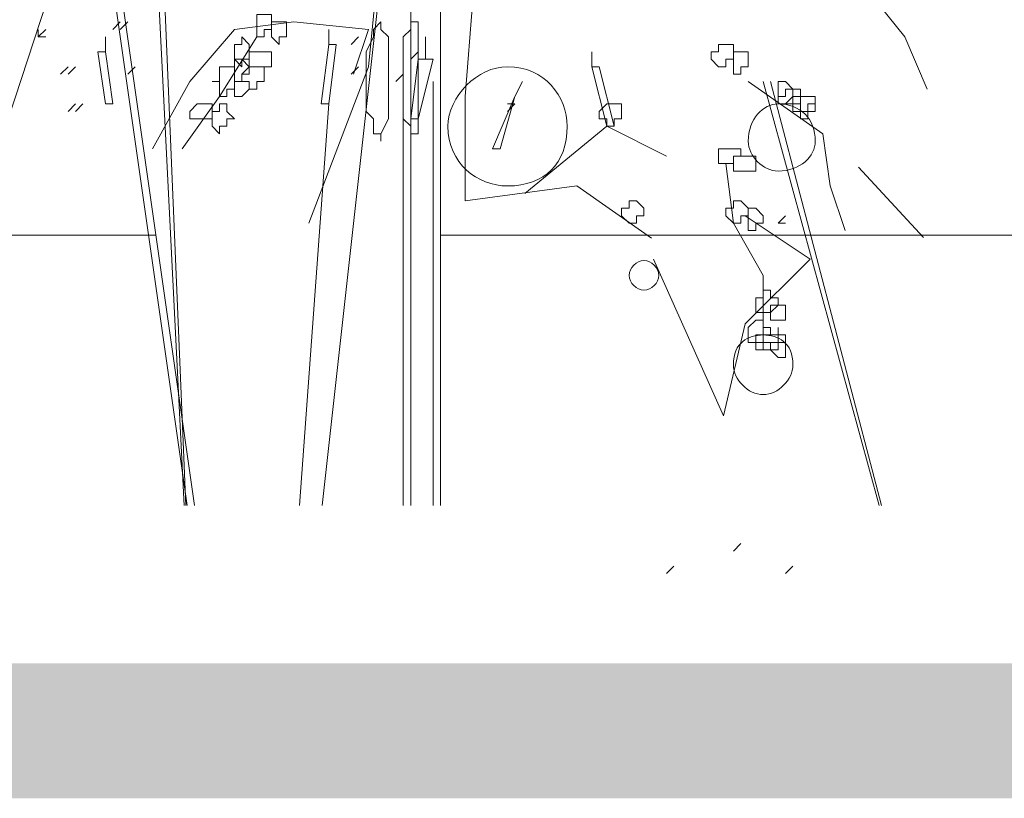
# Model space of a CAD drawing. Header units: millimetres. Extents: x 16698 to 93787, y -21104 to 39413.
# Tile 143 of 256: x 26274 to 26296, y 9741 to 9758. Entities that reach past the tile are written whole.
import ezdxf

# ---------------------------------------------------------------- set-up
doc = ezdxf.new("R2010")
doc.units = ezdxf.units.MM
doc.linetypes.add('HIDDEN', pattern=[9.525, 6.35, -3.175])
for name, color, linetype, lineweight in [('!MODUS_OPIS', 3, 'Continuous', 13), ('__MODUS_ŚCIANY', 2, 'Continuous', 35), ('_MODUS - zielen', 66, 'Continuous', 9)]:
    doc.layers.add(name, color=color, linetype=linetype, lineweight=lineweight)

msp = doc.modelspace()

# ---------------------------------------------------------------- linework, layer by layer
at = {"layer": '!MODUS_OPIS', "linetype": 'HIDDEN', "ltscale": 2}
msp.add_lwpolyline([(25769.10707, 9753.23322), (26411.13392, 9753.23322)], dxfattribs=at)
at = {"layer": '__MODUS_ŚCIANY', "ltscale": 2, "const_width": 3}
msp.add_lwpolyline([(26925.78049, 9742.23322), (26273.60707, 9742.23322)], dxfattribs=at)
at = {"layer": '_MODUS - zielen', "transparency": 33554687}
for p, q in [((26292.73134, 9754.74695), (26294.17134, 9753.18695)), ((26291.65134, 9752.70695), (26290.21134, 9753.66695)), ((26288.17134, 9752.70695), (26289.73134, 9749.22695)), ((26290.21134, 9751.26695), (26291.65134, 9752.70695)), ((26289.73134, 9749.22695), (26290.21134, 9751.26695))]:
    msp.add_line(p, q, dxfattribs=at)
for points in [[(26280.51645, 9753.50207), (26281.84016, 9756.97681), (26282.00562, 9758.63144), (26281.50923, 9760.45154), (26280.68191, 9761.77525), (26280.02006, 9763.42988), (26279.85459, 9766.73915)], [(26283.99118, 9753.99846), (26283.99118, 9756.31495), (26284.15664, 9758.46598), (26284.65303, 9759.95515), (26284.65303, 9761.44432), (26286.14221, 9762.76803), (26287.63138, 9764.2572), (26289.12055, 9765.58091)], [(26276.82277, 9764.91905), (26272.98563, 9753.23322)], [(26276.82277, 9764.91905), (26272.98563, 9753.23322)], [(26289.7824, 9762.60256), (26292.09889, 9762.60256), (26292.26435, 9760.28608), (26292.42982, 9759.2933), (26293.75352, 9757.63866), (26294.24992, 9756.48042)], [(26276.98823, 9762.27164), (26277.74647, 9747.23322)], [(26277.78556, 9747.23322), (26277.15369, 9762.27164)], [(26283.4413, 9761.60978), (26283.4413, 9747.23322)], [(26282.77945, 9760.617), (26282.77945, 9747.23322)], [(26282.1176, 9758.96237), (26280.81436, 9747.23322)], [(26282.1176, 9758.96237), (26280.81436, 9747.23322)], [(26276.16091, 9758.79691), (26277.81287, 9747.23322)], [(26276.32637, 9758.79691), (26277.97833, 9747.23322)], [(26276.16091, 9757.80412), (26276.32637, 9757.96959), (26276.32637, 9757.96959)], [(26276.16091, 9757.80412), (26276.32637, 9757.96959), (26276.32637, 9757.96959)], [(26276.32637, 9757.80412), (26276.49184, 9757.96959), (26276.49184, 9757.96959)], [(26281.50923, 9756.81134), (26281.84016, 9757.80412), (26280.18552, 9757.96959), (26278.86181, 9757.80412), (26277.86903, 9756.64588), (26277.04172, 9755.15671)], [(26274.50628, 9757.63866), (26274.50628, 9757.80412), (26274.50628, 9757.80412)], [(26274.50628, 9757.63866), (26274.67174, 9757.80412), (26274.67174, 9757.80412)], [(26280.95935, 9757.80412), (26280.95935, 9757.4732), (26280.95935, 9757.4732)], [(26274.50628, 9757.63866), (26274.67174, 9757.63866), (26274.67174, 9757.63866)], [(26274.50628, 9757.63866), (26274.67174, 9757.63866), (26274.67174, 9757.63866)], [(26275.99545, 9757.63866), (26275.99545, 9757.30773), (26275.99545, 9757.30773)], [(26279.3582, 9757.63866), (26278.53089, 9756.31495), (26277.70357, 9755.15671)], [(26281.45574, 9757.4732), (26281.62121, 9757.63866), (26281.62121, 9757.63866)], [(26283.11038, 9757.63866), (26283.11038, 9757.14227), (26283.11038, 9757.14227)], [(26275.99545, 9757.30773), (26275.82998, 9757.30773), (26275.99545, 9756.14949), (26276.16091, 9756.14949)], [(26275.99545, 9757.30773), (26276.16091, 9756.14949), (26276.16091, 9756.14949)], [(26281.12482, 9757.4732), (26280.95935, 9757.4732), (26280.79389, 9756.14949), (26280.95935, 9756.14949)], [(26281.12482, 9757.4732), (26280.95935, 9756.14949), (26280.95935, 9756.14949)], [(26282.77945, 9757.14227), (26282.94491, 9757.30773), (26282.94491, 9757.30773)], [(26286.80406, 9757.30773), (26286.80406, 9756.97681), (26286.80406, 9756.97681)], [(26283.27584, 9757.14227), (26282.94491, 9757.14227), (26282.77945, 9755.81856), (26282.94491, 9755.81856)], [(26283.27584, 9757.14227), (26282.94491, 9755.81856), (26282.94491, 9755.81856)], [(26275.00267, 9756.81134), (26275.16813, 9756.97681), (26275.16813, 9756.97681)], [(26275.00267, 9756.81134), (26275.16813, 9756.97681), (26275.16813, 9756.97681)], [(26275.16813, 9756.81134), (26275.33359, 9756.97681), (26275.33359, 9756.97681)], [(26276.49184, 9756.81134), (26276.6573, 9756.97681), (26276.6573, 9756.97681)], [(26281.45574, 9756.81134), (26281.62121, 9756.97681), (26281.62121, 9756.97681)], [(26286.96952, 9756.97681), (26286.80406, 9756.97681), (26287.13499, 9755.6531), (26287.30045, 9755.6531)], [(26286.96952, 9756.97681), (26287.30045, 9755.6531), (26287.30045, 9755.6531)], [(26282.44852, 9756.64588), (26282.61399, 9756.81134), (26282.61399, 9756.81134)], [(26282.61399, 9756.64588), (26282.61399, 9747.23322)], [(26283.27584, 9756.64588), (26283.27584, 9747.23322)], [(26285.2614, 9756.64588), (26285.09594, 9756.31495), (26285.09594, 9756.31495), (26284.59955, 9755.15671), (26284.76501, 9755.15671)], [(26290.27879, 9756.64588), (26291.93343, 9755.48764), (26292.09889, 9754.32939), (26292.42982, 9753.33661)], [(26290.60972, 9756.64588), (26293.187, 9747.23322)], [(26293.2404, 9747.23322), (26290.77518, 9756.64588)], [(26285.09594, 9756.31495), (26284.76501, 9755.15671), (26284.76501, 9755.15671)], [(26275.16813, 9755.98403), (26275.33359, 9756.14949), (26275.33359, 9756.14949)], [(26275.16813, 9755.98403), (26275.33359, 9756.14949), (26275.33359, 9756.14949)], [(26275.33359, 9755.98403), (26275.49906, 9756.14949), (26275.49906, 9756.14949)], [(26280.95935, 9756.14949), (26280.30694, 9747.23322)], [(26284.93047, 9756.14949), (26285.09594, 9756.14949), (26285.09594, 9756.14949)], [(26284.93047, 9755.98403), (26285.09594, 9756.14949), (26285.09594, 9756.14949)], [(26284.93047, 9756.14949), (26285.09594, 9756.14949), (26285.09594, 9756.14949)], [(26285.31489, 9754.16393), (26287.13499, 9755.6531), (26288.45869, 9754.99125)], [(26289.7824, 9754.82578), (26289.94787, 9753.50207), (26289.94787, 9753.50207)], [(26283.99118, 9753.99846), (26286.47313, 9754.32939), (26288.12777, 9753.17115)], [(26290.94065, 9753.50207), (26291.10611, 9753.66754), (26291.10611, 9753.66754)], [(26290.94065, 9753.50207), (26291.10611, 9753.66754), (26291.10611, 9753.66754)], [(26289.94787, 9753.50207), (26290.60972, 9752.34383), (26290.60972, 9750.6892)], [(26290.94065, 9753.50207), (26291.10611, 9753.50207), (26291.10611, 9753.50207)], [(26290.94065, 9753.50207), (26291.10611, 9753.50207), (26291.10611, 9753.50207)], [(26290.94065, 9753.50207), (26291.10611, 9753.50207), (26291.10611, 9753.50207)], [(26289.94787, 9746.22168), (26290.11333, 9746.38715), (26290.11333, 9746.38715)], [(26288.45869, 9745.72529), (26288.62416, 9745.89076), (26288.62416, 9745.89076)], [(26291.10611, 9745.72529), (26291.27157, 9745.89076), (26291.27157, 9745.89076)]]:
    msp.add_lwpolyline(points, dxfattribs=at)
for points in [[(26279.52367, 9758.13505), (26279.68913, 9758.13505), (26279.68913, 9757.96959), (26279.68913, 9757.80412), (26279.68913, 9757.80412), (26279.52367, 9757.80412), (26279.52367, 9757.63866), (26279.3582, 9757.63866), (26279.3582, 9757.63866), (26279.3582, 9757.80412), (26279.3582, 9757.80412), (26279.3582, 9757.96959), (26279.3582, 9758.13505), (26279.3582, 9758.13505)], [(26280.02006, 9757.96959), (26280.02006, 9757.80412), (26280.02006, 9757.80412), (26280.02006, 9757.80412), (26280.02006, 9757.63866), (26280.02006, 9757.63866), (26280.02006, 9757.63866), (26279.85459, 9757.63866), (26279.85459, 9757.4732), (26279.68913, 9757.63866), (26279.68913, 9757.63866), (26279.68913, 9757.63866), (26279.68913, 9757.80412), (26279.68913, 9757.80412), (26279.68913, 9757.96959), (26279.85459, 9757.96959)], [(26282.1176, 9757.96959), (26282.1176, 9757.96959), (26282.1176, 9757.80412), (26282.1176, 9757.80412), (26282.28306, 9757.63866), (26282.28306, 9757.30773), (26282.28306, 9757.14227), (26282.28306, 9756.97681), (26282.28306, 9756.64588), (26282.28306, 9756.31495), (26282.28306, 9756.14949), (26282.28306, 9755.98403), (26282.28306, 9755.81856), (26282.1176, 9755.48764), (26282.1176, 9755.48764), (26282.1176, 9755.32217), (26282.1176, 9755.48764), (26281.95213, 9755.48764), (26281.95213, 9755.48764), (26281.95213, 9755.81856), (26281.78667, 9755.98403), (26281.78667, 9756.14949), (26281.78667, 9756.31495), (26281.78667, 9756.64588), (26281.78667, 9756.97681), (26281.78667, 9757.14227), (26281.78667, 9757.30773), (26281.95213, 9757.63866), (26281.95213, 9757.80412), (26281.95213, 9757.80412)], [(26282.77945, 9757.96959), (26282.94491, 9757.96959), (26282.94491, 9757.80412), (26282.94491, 9757.63866), (26282.94491, 9757.4732), (26282.94491, 9757.30773), (26282.94491, 9756.97681), (26282.94491, 9756.64588), (26282.94491, 9756.48042), (26282.94491, 9756.31495), (26282.94491, 9755.98403), (26282.94491, 9755.81856), (26282.94491, 9755.6531), (26282.94491, 9755.48764), (26282.77945, 9755.48764), (26282.77945, 9755.48764), (26282.77945, 9755.48764), (26282.77945, 9755.6531), (26282.61399, 9755.81856), (26282.61399, 9755.98403), (26282.61399, 9756.31495), (26282.61399, 9756.48042), (26282.61399, 9756.64588), (26282.61399, 9756.97681), (26282.61399, 9757.30773), (26282.61399, 9757.4732), (26282.61399, 9757.63866), (26282.77945, 9757.80412)], [(26279.02728, 9757.63866), (26279.19274, 9757.4732), (26279.19274, 9757.30773), (26279.19274, 9757.30773), (26279.19274, 9757.14227), (26279.02728, 9757.14227), (26279.02728, 9756.97681), (26279.02728, 9756.97681), (26278.86181, 9757.14227), (26278.86181, 9757.30773), (26278.86181, 9757.30773), (26278.86181, 9757.4732), (26279.02728, 9757.4732)], [(26279.52367, 9757.30773), (26279.68913, 9757.30773), (26279.68913, 9757.14227), (26279.68913, 9756.97681), (26279.52367, 9756.97681), (26279.52367, 9756.97681), (26279.3582, 9756.97681), (26279.3582, 9756.97681), (26279.19274, 9756.97681), (26279.19274, 9756.97681), (26279.19274, 9757.14227), (26279.19274, 9757.30773), (26279.3582, 9757.30773), (26279.3582, 9757.30773), (26279.3582, 9757.30773)], [(26289.7824, 9757.4732), (26289.94787, 9757.4732), (26289.94787, 9757.30773), (26289.94787, 9757.30773), (26289.94787, 9757.14227), (26289.7824, 9757.14227), (26289.7824, 9756.97681), (26289.61694, 9756.97681), (26289.61694, 9756.97681), (26289.45147, 9757.14227), (26289.45147, 9757.30773), (26289.45147, 9757.30773), (26289.61694, 9757.30773), (26289.61694, 9757.4732), (26289.61694, 9757.4732)], [(26290.11333, 9757.30773), (26290.27879, 9757.30773), (26290.27879, 9757.14227), (26290.27879, 9756.97681), (26290.27879, 9756.97681), (26290.11333, 9756.97681), (26290.11333, 9756.81134), (26289.94787, 9756.81134), (26289.94787, 9756.81134), (26289.94787, 9756.97681), (26289.94787, 9756.97681), (26289.94787, 9757.14227), (26289.94787, 9757.30773), (26289.94787, 9757.30773)], [(26279.02728, 9757.14227), (26279.19274, 9756.97681), (26279.19274, 9756.97681), (26279.02728, 9756.81134), (26279.02728, 9756.64588), (26279.02728, 9756.64588), (26278.86181, 9756.64588), (26278.86181, 9756.64588), (26278.86181, 9756.81134), (26278.86181, 9756.97681), (26278.86181, 9756.97681), (26278.86181, 9757.14227)], [(26278.69635, 9756.97681), (26278.86181, 9756.97681), (26278.86181, 9756.81134), (26278.86181, 9756.64588), (26278.86181, 9756.64588), (26278.86181, 9756.48042), (26278.69635, 9756.48042), (26278.69635, 9756.31495), (26278.53089, 9756.31495), (26278.53089, 9756.48042), (26278.53089, 9756.64588), (26278.36542, 9756.64588), (26278.53089, 9756.64588), (26278.53089, 9756.81134), (26278.53089, 9756.97681)], [(26279.3582, 9756.97681), (26279.3582, 9756.97681), (26279.52367, 9756.97681), (26279.52367, 9756.81134), (26279.52367, 9756.64588), (26279.52367, 9756.64588), (26279.3582, 9756.64588), (26279.3582, 9756.48042), (26279.3582, 9756.48042), (26279.19274, 9756.48042), (26279.19274, 9756.64588), (26279.02728, 9756.64588), (26279.02728, 9756.64588), (26279.02728, 9756.81134), (26279.19274, 9756.81134), (26279.19274, 9756.97681)], [(26279.02728, 9756.64588), (26279.02728, 9756.64588), (26279.19274, 9756.64588), (26279.19274, 9756.48042), (26279.02728, 9756.31495), (26279.02728, 9756.31495), (26279.02728, 9756.31495), (26278.86181, 9756.31495), (26278.86181, 9756.31495), (26278.86181, 9756.31495), (26278.86181, 9756.48042), (26278.86181, 9756.64588), (26278.86181, 9756.64588), (26278.86181, 9756.64588)], [(26291.10611, 9756.64588), (26291.27157, 9756.48042), (26291.27157, 9756.31495), (26291.27157, 9756.31495), (26291.10611, 9756.14949), (26291.10611, 9756.14949), (26290.94065, 9756.14949), (26290.94065, 9756.31495), (26290.94065, 9756.31495), (26290.94065, 9756.48042), (26290.94065, 9756.64588)], [(26291.27157, 9756.48042), (26291.43704, 9756.48042), (26291.43704, 9756.31495), (26291.43704, 9756.31495), (26291.43704, 9756.14949), (26291.27157, 9756.14949), (26291.27157, 9756.14949), (26291.10611, 9756.14949), (26291.10611, 9756.14949), (26291.10611, 9756.14949), (26290.94065, 9756.14949), (26290.94065, 9756.31495), (26290.94065, 9756.31495), (26291.10611, 9756.31495), (26291.10611, 9756.48042), (26291.10611, 9756.48042)], [(26291.6025, 9756.31495), (26291.6025, 9756.31495), (26291.76796, 9756.31495), (26291.76796, 9756.14949), (26291.6025, 9756.14949), (26291.6025, 9756.14949), (26291.6025, 9755.98403), (26291.43704, 9755.98403), (26291.43704, 9755.98403), (26291.27157, 9755.98403), (26291.27157, 9756.14949), (26291.27157, 9756.14949), (26291.27157, 9756.31495), (26291.27157, 9756.31495), (26291.43704, 9756.31495), (26291.43704, 9756.31495)], [(26291.6025, 9756.31495), (26291.76796, 9756.31495), (26291.76796, 9756.14949), (26291.76796, 9756.14949), (26291.76796, 9755.98403), (26291.6025, 9755.98403), (26291.6025, 9755.81856), (26291.43704, 9755.81856), (26291.43704, 9755.98403), (26291.43704, 9756.14949), (26291.43704, 9756.14949), (26291.43704, 9756.31495), (26291.43704, 9756.31495), (26291.43704, 9756.31495)], [(26278.19996, 9756.14949), (26278.36542, 9756.14949), (26278.36542, 9756.14949), (26278.36542, 9755.98403), (26278.36542, 9755.81856), (26278.19996, 9755.81856), (26278.19996, 9755.81856), (26278.19996, 9755.81856), (26278.0345, 9755.81856), (26278.0345, 9755.81856), (26277.86903, 9755.81856), (26277.86903, 9755.98403), (26278.0345, 9756.14949), (26278.0345, 9756.14949)], [(26278.69635, 9756.14949), (26278.69635, 9755.98403), (26278.86181, 9755.81856), (26278.69635, 9755.81856), (26278.69635, 9755.6531), (26278.53089, 9755.6531), (26278.53089, 9755.48764), (26278.53089, 9755.48764), (26278.36542, 9755.6531), (26278.36542, 9755.81856), (26278.36542, 9755.81856), (26278.36542, 9755.98403), (26278.53089, 9755.98403), (26278.53089, 9756.14949), (26278.53089, 9756.14949)], [(26287.30045, 9756.14949), (26287.30045, 9756.14949), (26287.46591, 9756.14949), (26287.46591, 9755.98403), (26287.46591, 9755.81856), (26287.30045, 9755.81856), (26287.30045, 9755.6531), (26287.30045, 9755.6531), (26287.13499, 9755.6531), (26287.13499, 9755.81856), (26286.96952, 9755.81856), (26286.96952, 9755.81856), (26286.96952, 9755.98403), (26287.13499, 9756.14949)], [(26289.94787, 9755.15671), (26290.11333, 9755.15671), (26290.11333, 9754.99125), (26289.94787, 9754.99125), (26289.94787, 9754.82578), (26289.94787, 9754.82578), (26289.7824, 9754.82578), (26289.61694, 9754.82578), (26289.61694, 9754.99125), (26289.61694, 9754.99125), (26289.61694, 9755.15671), (26289.7824, 9755.15671), (26289.7824, 9755.15671)], [(26290.27879, 9754.99125), (26290.44426, 9754.99125), (26290.44426, 9754.99125), (26290.44426, 9754.82578), (26290.44426, 9754.66032), (26290.27879, 9754.66032), (26290.27879, 9754.66032), (26290.27879, 9754.66032), (26290.11333, 9754.66032), (26290.11333, 9754.66032), (26289.94787, 9754.66032), (26289.94787, 9754.82578), (26289.94787, 9754.99125), (26290.11333, 9754.99125), (26290.11333, 9754.99125)], [(26287.79684, 9753.99846), (26287.9623, 9753.833), (26287.9623, 9753.66754), (26287.9623, 9753.66754), (26287.79684, 9753.66754), (26287.79684, 9753.50207), (26287.63138, 9753.50207), (26287.63138, 9753.50207), (26287.46591, 9753.66754), (26287.46591, 9753.66754), (26287.46591, 9753.833), (26287.63138, 9753.833), (26287.63138, 9753.99846), (26287.63138, 9753.99846)], [(26290.11333, 9753.99846), (26290.27879, 9753.833), (26290.27879, 9753.66754), (26290.27879, 9753.66754), (26290.11333, 9753.66754), (26290.11333, 9753.50207), (26289.94787, 9753.50207), (26289.94787, 9753.50207), (26289.7824, 9753.66754), (26289.7824, 9753.66754), (26289.7824, 9753.833), (26289.94787, 9753.833), (26289.94787, 9753.99846), (26289.94787, 9753.99846)], [(26290.44426, 9753.833), (26290.60972, 9753.66754), (26290.60972, 9753.66754), (26290.60972, 9753.50207), (26290.60972, 9753.50207), (26290.44426, 9753.50207), (26290.44426, 9753.33661), (26290.27879, 9753.33661), (26290.27879, 9753.50207), (26290.27879, 9753.50207), (26290.27879, 9753.66754), (26290.27879, 9753.66754), (26290.27879, 9753.66754), (26290.27879, 9753.833)], [(26290.77518, 9752.0129), (26290.77518, 9751.84744), (26290.94065, 9751.84744), (26290.94065, 9751.68198), (26290.94065, 9751.68198), (26290.77518, 9751.68198), (26290.77518, 9751.51651), (26290.60972, 9751.51651), (26290.60972, 9751.51651), (26290.44426, 9751.51651), (26290.44426, 9751.68198), (26290.44426, 9751.68198), (26290.44426, 9751.84744), (26290.60972, 9751.84744), (26290.60972, 9752.0129), (26290.60972, 9752.0129)], [(26291.10611, 9751.68198), (26291.10611, 9751.68198), (26291.10611, 9751.68198), (26291.10611, 9751.51651), (26291.10611, 9751.35105), (26291.10611, 9751.35105), (26291.10611, 9751.35105), (26290.94065, 9751.35105), (26290.94065, 9751.35105), (26290.94065, 9751.35105), (26290.77518, 9751.35105), (26290.77518, 9751.51651), (26290.94065, 9751.68198), (26290.94065, 9751.68198), (26290.94065, 9751.68198)], [(26290.60972, 9751.35105), (26290.60972, 9751.18559), (26290.77518, 9751.18559), (26290.77518, 9751.02012), (26290.60972, 9751.02012), (26290.60972, 9751.02012), (26290.60972, 9750.85466), (26290.60972, 9750.85466), (26290.44426, 9750.85466), (26290.27879, 9750.85466), (26290.27879, 9751.02012), (26290.27879, 9751.02012), (26290.27879, 9751.18559), (26290.44426, 9751.35105)], [(26290.94065, 9751.02012), (26291.10611, 9751.02012), (26291.10611, 9751.02012), (26291.10611, 9750.85466), (26291.10611, 9750.85466), (26290.94065, 9750.85466), (26290.94065, 9750.6892), (26290.94065, 9750.6892), (26290.77518, 9750.6892), (26290.77518, 9750.85466), (26290.60972, 9750.85466), (26290.60972, 9750.85466), (26290.60972, 9751.02012), (26290.77518, 9751.02012), (26290.94065, 9751.02012), (26290.94065, 9751.18559), (26290.94065, 9751.18559)], [(26290.77518, 9751.02012), (26290.94065, 9751.02012), (26290.94065, 9751.02012), (26290.94065, 9750.85466), (26290.94065, 9750.85466), (26290.77518, 9750.85466), (26290.77518, 9750.6892), (26290.60972, 9750.6892), (26290.60972, 9750.6892), (26290.44426, 9750.6892), (26290.44426, 9750.85466), (26290.44426, 9750.85466), (26290.44426, 9751.02012), (26290.60972, 9751.02012), (26290.60972, 9751.02012)], [(26291.10611, 9751.02012), (26291.10611, 9750.85466), (26291.10611, 9750.85466), (26291.10611, 9750.6892), (26291.10611, 9750.52373), (26291.10611, 9750.52373), (26290.94065, 9750.52373), (26290.94065, 9750.52373), (26290.94065, 9750.52373), (26290.77518, 9750.6892), (26290.77518, 9750.85466), (26290.94065, 9750.85466), (26290.94065, 9750.85466), (26290.94065, 9751.02012)]]:
    msp.add_lwpolyline(points, close=True, dxfattribs=at)
for points in [[(26283.60677, 9755.6531), (26283.60677, 9756.31495), (26284.26862, 9756.97681), (26284.93047, 9756.97681), (26284.93047, 9756.97681), (26285.75779, 9756.97681), (26286.25418, 9756.31495), (26286.25418, 9755.6531), (26286.25418, 9755.6531), (26286.25418, 9754.82578), (26285.75779, 9754.32939), (26284.93047, 9754.32939), (26284.93047, 9754.32939), (26284.26862, 9754.32939), (26283.60677, 9754.82578), (26283.60677, 9755.6531)], [(26290.27879, 9755.32217), (26290.27879, 9755.81856), (26290.60972, 9756.14949), (26290.94065, 9756.14949), (26290.94065, 9756.14949), (26291.43704, 9756.14949), (26291.76796, 9755.81856), (26291.76796, 9755.32217), (26291.76796, 9755.32217), (26291.76796, 9754.99125), (26291.43704, 9754.66032), (26290.94065, 9754.66032), (26290.94065, 9754.66032), (26290.60972, 9754.66032), (26290.27879, 9754.99125), (26290.27879, 9755.32217)], [(26287.63138, 9752.34383), (26287.63138, 9752.50929), (26287.79684, 9752.67476), (26287.9623, 9752.67476), (26287.9623, 9752.67476), (26288.12777, 9752.67476), (26288.29323, 9752.50929), (26288.29323, 9752.34383), (26288.29323, 9752.34383), (26288.29323, 9752.17837), (26288.12777, 9752.0129), (26287.9623, 9752.0129), (26287.9623, 9752.0129), (26287.79684, 9752.0129), (26287.63138, 9752.17837), (26287.63138, 9752.34383)], [(26289.94787, 9750.35827), (26289.94787, 9750.85466), (26290.27879, 9751.02012), (26290.60972, 9751.02012), (26290.60972, 9751.02012), (26290.94065, 9751.02012), (26291.27157, 9750.85466), (26291.27157, 9750.35827), (26291.27157, 9750.35827), (26291.27157, 9750.02734), (26290.94065, 9749.69641), (26290.60972, 9749.69641), (26290.60972, 9749.69641), (26290.27879, 9749.69641), (26289.94787, 9750.02734), (26289.94787, 9750.35827)]]:
    msp.add_open_spline(points, degree=3, knots=[0, 0, 0, 0, 0.0625, 0.0625, 0.0625, 0.062501, 0.125, 0.125, 0.125, 0.125001, 0.1875, 0.1875, 0.1875, 0.187501, 1, 1, 1, 1], dxfattribs=at)

doc.saveas('drawing.dxf')
